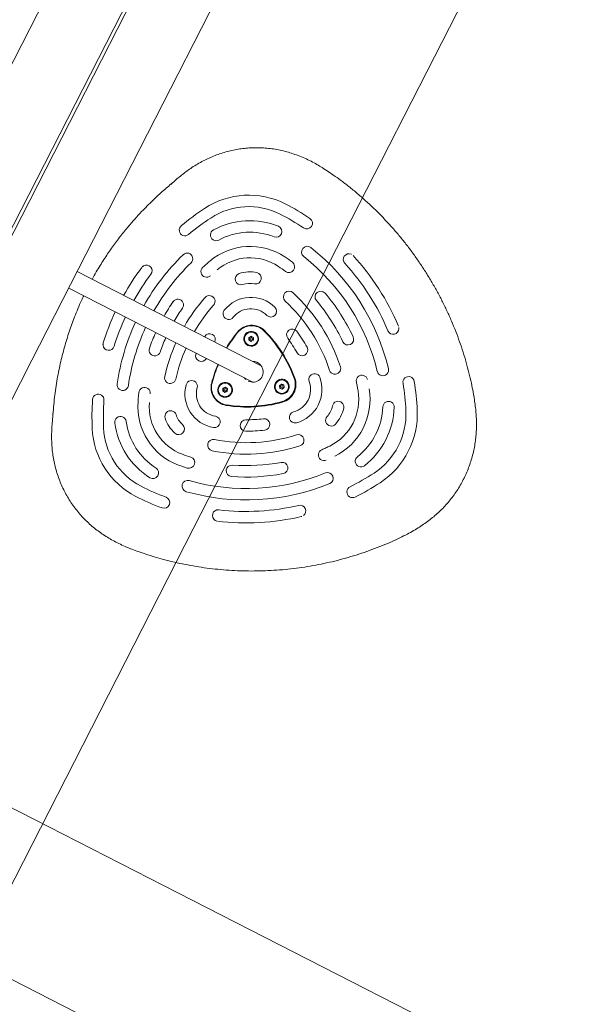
# Model space of a CAD drawing. Extents: x 5459245 to 5462690, y 5971016 to 5972523.
# Tile 99 of 136: x 5462452.238 to 5462452.728, y 5972211.534 to 5972212.391. Entities that reach past the tile are written whole.
import ezdxf

# ---------------------------------------------------------------- set-up
doc = ezdxf.new("R2010")
doc.units = 0
doc.layers.add('A_MAŁA ARCHITEKTURA', color=195, linetype='CONTINUOUS', lineweight=9)

# ---------------------------------------------------------------- blocks, each defined once
blk = doc.blocks.new('A$C43995eb0')
at = {"layer": 'A_MAŁA ARCHITEKTURA', "linetype": 'Continuous'}
for p, q in [((3380.14, 1209.52), (3380.14, 390.59)), ((3380.14, 390.59), (3380.14, 250.43)), ((3513.14, 250.43), (3513.14, 390.59)), ((2919.72, 331.46), (2919.72, 331.45)), ((2973.74, 331.46), (2973.74, 331.45)), ((2816.55, 272.38), (2816.55, 272.38)), ((2816.55, 272.38), (2816.56, 272.08)), ((2940.73, 270.8), (2940.73, 270.77)), ((2946.43, 273.02), (2944.6, 271.63)), ((2944.6, 271.63), (2944.9, 269.37)), ((2944.65, 271.67), (2944.9, 269.79)), ((2944.9, 269.79), (2944.9, 269.37)), ((2944.9, 269.79), (2947.03, 268.92)), ((2944.9, 269.37), (2947.03, 268.5)), ((2948.56, 272.15), (2946.43, 273.02)), ((2947.03, 268.92), (2948.81, 270.27)), ((2947.03, 268.5), (2948.86, 269.89)), ((2947.03, 268.92), (2947.03, 268.5)), ((2948.86, 269.89), (2948.56, 272.15)), ((2952.73, 270.77), (2952.73, 270.8)), ((3380.14, 250.43), (3380.14, 221.75)), ((2938.73, 246.5), (2938.73, 66.5)), ((2954.73, 66.5), (2954.73, 246.5)), ((2909.88, 230.68), (2909.88, 230.09)), ((2915.77, 228.27), (2915.77, 228.07)), ((2915.77, 228.07), (2915.77, 228.03)), ((2919.8, 229.22), (2919.74, 226.94)), ((2919.74, 226.94), (2921.7, 225.74)), ((2919.75, 227.35), (2921.7, 226.16)), ((2921.83, 230.31), (2919.8, 229.22)), ((2921.7, 226.16), (2923.73, 227.25)), ((2921.7, 225.74), (2923.73, 226.83)), ((2921.7, 226.16), (2921.7, 225.74)), ((2923.8, 229.11), (2921.83, 230.31)), ((2923.73, 227.25), (2923.79, 229.12)), ((2923.73, 226.83), (2923.8, 229.11)), ((2923.73, 227.25), (2923.73, 226.83)), ((2927.77, 228.03), (2927.77, 228.07)), ((2965.69, 228.07), (2965.69, 228.03)), ((2969.9, 229.46), (2969.54, 227.2)), ((2969.54, 227.2), (2971.34, 225.77)), ((2969.6, 227.58), (2971.34, 226.19)), ((2972.05, 230.28), (2969.9, 229.46)), ((2971.34, 226.19), (2973.49, 227.01)), ((2971.34, 225.77), (2973.49, 226.59)), ((2971.34, 226.19), (2971.34, 225.77)), ((2973.85, 228.85), (2972.05, 230.28)), ((2973.49, 227.01), (2973.79, 228.89)), ((2973.49, 226.59), (2973.85, 228.85)), ((2973.49, 227.01), (2973.49, 226.59)), ((2976.35, 224.36), (2975.4, 223.43)), ((2977.69, 228.07), (2977.68, 228.54)), ((2977.69, 228.03), (2977.69, 228.07)), ((2983.58, 230.09), (2983.58, 230.68)), ((2938.73, 191.12), (2938.42, 191.14)), ((2955.04, 191.14), (2954.73, 191.12)), ((2878.02, 165.23), (2878.02, 165.24)), ((3015.44, 165.23), (3015.44, 165.24)), ((2907.9, 115.73), (2909.32, 115.1)), ((2831.06, 105.9), (2830.82, 106)), ((3025.36, 66.5), (1143.94, 66.5)), ((3168.68, 66.5), (3025.36, 66.5)), ((2141.92, 1.5), (3151.35, 1.5)), ((2141.92, -1.5), (3151.35, -1.5)), ((1143.94, -66.5), (3025.36, -66.5))]:
    blk.add_line(p, q, dxfattribs=at)
at = {"layer": 'A_MAŁA ARCHITEKTURA'}
for q in [(2397.12, 258.38), (3692.12, 258.38)]:
    blk.add_line((3092.12, 258.38), q, dxfattribs=at)
at = {"layer": 'A_MAŁA ARCHITEKTURA', "linetype": 'Continuous', "flags": 128}
for points in [[(2953.23, 270.76), (2953.06, 269.28), (2952.54, 267.88), (2951.71, 266.63), (2950.61, 265.61), (2949.3, 264.86), (2947.86, 264.43), (2946.35, 264.35), (2944.87, 264.6), (2943.48, 265.2), (2942.27, 266.09), (2941.3, 267.23), (2940.62, 268.56), (2940.27, 270.01), (2940.27, 271.5), (2940.62, 272.96), (2941.3, 274.29), (2942.27, 275.43), (2943.48, 276.32), (2944.87, 276.91), (2946.35, 277.17), (2947.86, 277.08), (2949.3, 276.66), (2950.61, 275.91), (2951.71, 274.89), (2952.54, 273.64), (2953.06, 272.24), (2953.23, 270.76)], [(2816.56, 272.08), (2816.55, 272.33), (2816.55, 272.38)], [(2941.18, 273.07), (2940.79, 271.63), (2940.73, 270.8)], [(3076.91, 272.38), (3076.91, 272.33), (3076.9, 272.08)], [(2928.27, 228.03), (2928.09, 226.54), (2927.58, 225.14), (2926.75, 223.9), (2925.65, 222.87), (2924.34, 222.13), (2922.9, 221.7), (2921.39, 221.61), (2919.9, 221.87), (2918.52, 222.46), (2917.31, 223.35), (2916.34, 224.5), (2915.66, 225.83), (2915.31, 227.28), (2915.31, 228.77), (2915.66, 230.22), (2916.34, 231.56), (2917.31, 232.7), (2918.52, 233.59), (2919.9, 234.18), (2921.39, 234.44), (2922.9, 234.35), (2924.34, 233.92), (2925.65, 233.18), (2926.75, 232.15), (2927.58, 230.91), (2928.09, 229.51), (2928.27, 228.03)], [(2978.19, 228.03), (2978.02, 226.54), (2977.5, 225.14), (2976.67, 223.9), (2975.58, 222.87), (2974.27, 222.13), (2972.82, 221.7), (2971.32, 221.61), (2969.83, 221.87), (2968.44, 222.46), (2967.23, 223.35), (2966.26, 224.5), (2965.59, 225.83), (2965.24, 227.28), (2965.24, 228.77), (2965.59, 230.22), (2966.26, 231.56), (2967.23, 232.7), (2968.44, 233.59), (2969.83, 234.18), (2971.32, 234.44), (2972.82, 234.35), (2974.27, 233.92), (2975.58, 233.18), (2976.67, 232.15), (2977.5, 230.91), (2978.02, 229.51), (2978.19, 228.03)], [(2967.02, 231.79), (2966.23, 230.53), (2965.83, 229.32)], [(2916.65, 231.17), (2916.03, 229.82), (2915.79, 228.58)], [(2927.77, 228.07), (2927.75, 228.53), (2927.63, 229.35)], [(2965.79, 229.11), (2965.79, 229.11), (2965.69, 228.07)]]:
    blk.add_lwpolyline(points, dxfattribs=at)
at = {"layer": 'A_MAŁA ARCHITEKTURA', "linetype": 'Continuous'}
for centre, radius in [((2946.78, 270.8), 5.91), ((2921.81, 228.08), 5.92), ((2971.74, 228.08), 5.92)]:
    blk.add_circle(centre, radius, dxfattribs=at)
for centre, radius, start, end in [((2946.73, 322.77), 71.67, 60.32548, 119.67452), ((3017.92, 198.08), 215.25, 119.70694, 126.40694), ((2946.73, 322.99), 61.57, 60.32648, 119.67352), ((2875.54, 198.08), 215.25, 53.59306, 60.29306), ((2893.14, 367.35), 4.96, 126.83817, 307.27213), ((3017.96, 198.22), 205.24, 119.70694, 126.40694), ((2946.73, 303.92), 68.42, 65.32838, 114.67162), ((2875.5, 198.22), 205.24, 53.59306, 60.29306), ((3000.31, 367.36), 4.96, 232.86945, 53.02025), ((2920.25, 361.6), 4.95, 114.82144, 295.59607), ((2946.73, 304.15), 58.31, 65.32734, 114.67266), ((2973.2, 361.61), 4.95, 244.5169, 65.06559), ((3015.96, 200.48), 192.28, 130.70689, 168.70773), ((2893.85, 342.53), 4.97, 311.29409, 131.57973), ((2946.73, 294.74), 55.5, 53.50792, 126.49208), ((2999.62, 342.52), 4.97, 48.5666, 228.55959), ((2877.58, 200.53), 192.2, 11.28395, 49.30142), ((3015.54, 200.41), 211.9, 139.75928, 159.65534), ((3016.03, 200.55), 182.34, 130.69858, 168.71605), ((2857.59, 334.07), 4.99, 121.08076, 139.75507), ((2857.64, 334.13), 4.96, 320.31793, 116.95404), ((2910.5, 330.57), 4.97, 129.70823, 310.04762), ((2946.73, 294.96), 45.41, 53.5038, 126.4962), ((2982.95, 330.58), 4.97, 230.09741, 50.14675), ((2877.36, 200.51), 182.42, 11.29227, 49.29311), ((3035.82, 334.13), 4.96, 63.05656, 219.68218), ((3035.87, 334.08), 4.98, 40.23806, 57.3905), ((2877.92, 200.41), 211.9, 20.34466, 40.24072), ((3015.69, 200.44), 202.04, 139.75928, 159.65534), ((2940.17, 322.46), 4.95, 104.80207, 285.76398), ((2946.73, 297.92), 30.34, 75.06119, 104.93881), ((2953.28, 322.46), 4.95, 254.31036, 75.12358), ((2877.77, 200.44), 202.04, 20.34466, 40.24072), ((2946.73, 298.15), 20.23, 75.06119, 104.93881), ((2911.64, 304.81), 4.97, 315.84156, 135.96885), ((2981.83, 304.8), 4.97, 44.17882, 224.01078), ((3016.12, 200.52), 172.47, 142.1866, 157.22803), ((3016.27, 200.55), 162.61, 142.1866, 157.22803), ((3016.46, 200.59), 152.78, 135.1928, 164.22183), ((3016.61, 200.62), 142.93, 135.1928, 164.22183), ((2883.83, 303.25), 4.98, 322.90975, 142.78572), ((2946.73, 276.07), 30.22, 42.48932, 137.51068), ((2876.85, 200.62), 142.93, 15.77817, 44.8072), ((2877, 200.59), 152.78, 15.77817, 44.8072), ((3009.63, 303.24), 4.98, 37.35691, 216.94762), ((2877.19, 200.55), 162.61, 22.77197, 37.8134), ((2877.34, 200.52), 172.47, 22.77197, 37.8134), ((2928.16, 293.17), 4.97, 138.29118, 318.33154), ((2946.73, 276.25), 20.15, 42.49389, 137.50611), ((2965.29, 293.18), 4.97, 221.81536, 41.56193), ((3016.71, 200.63), 133.04, 146.15858, 153.25604), ((2910.37, 271.98), 4.98, 326.9137, 146.64926), ((3019.02, 199.87), 114.42, 137.3205, 162.09412), ((3019.02, 200.32), 113.93, 137.3205, 162.09412), ((3019.02, 199.71), 113.93, 137.3205, 162.09412), ((2946.73, 266.48), 16.12, 42.77757, 137.22243), ((2946.73, 266.95), 15.62, 42.77757, 137.22243), ((2946.73, 266.34), 15.62, 42.77757, 137.22243), ((2946.73, 270.72), 6, 0.46487, 179.53513), ((2946.73, 270.73), 6, 11.33597, 154.49627), ((2874.44, 200.32), 113.93, 17.90588, 42.6795), ((2874.44, 199.71), 113.93, 17.90588, 42.6795), ((2874.44, 199.87), 114.42, 17.90588, 42.6795), ((2983.09, 271.97), 4.98, 33.48674, 212.9503), ((2876.75, 200.63), 133.04, 26.74396, 33.84142), ((2821.56, 272.44), 5.01, 184.08809, 339.48799), ((2861.73, 265.41), 4.99, 158.0253, 337.40404), ((3016.86, 200.66), 123.19, 146.15858, 153.25604), ((2876.6, 200.66), 123.19, 26.74396, 33.84142), ((3031.73, 265.41), 4.99, 202.70048, 21.87019), ((3071.9, 272.44), 5.01, 200.5122, 355.89073), ((2902.39, 258.31), 4.99, 154.04666, 333.54552), ((2991.07, 258.32), 4.99, 206.57234, 25.83548), ((2946.75, 242.38), 8.98, 0.24234, 206.71656), ((2874.26, 240.84), 5, 165.00646, 344.2036), ((2946.54, 242.73), 8.81, 180.01168, 207.56474), ((2946.92, 242.73), 8.81, 332.44297, 359.98061), ((2946.92, 242.43), 8.81, 332.44297, 359.98061), ((3019.2, 240.85), 5, 195.87276, 14.91717), ((2832.31, 237.22), 5, 169.47148, 348.57628), ((2851.1, 228.85), 5, 351.02414, 170.10175), ((2916.13, 224.89), 29.62, 162.06101, 258.52436), ((2892.7, 232.45), 4.99, 342.59291, 161.84809), ((2925.21, 230.27), 15.81, 162.40839, 258.17699), ((2925.03, 230.7), 15.15, 162.11172, 179.99803), ((2925.21, 230.11), 15.32, 162.40839, 258.17699), ((2921.77, 227.98), 6, 0.50963, 179.49037), ((2921.76, 228.01), 5.99, 2.2729, 148.24913), ((2971.69, 227.98), 6, 0.46537, 179.53463), ((2971.69, 228), 6, 5.20046, 152.19325), ((2968.27, 230.1), 15.3, 281.76173, 17.6529), ((2968.27, 230.25), 15.79, 281.76173, 17.6529), ((2968.43, 230.7), 15.15, 0.00197, 17.88828), ((2977.3, 224.9), 29.64, 281.52119, 17.89343), ((3000.77, 232.45), 4.99, 18.23862, 197.32039), ((3042.36, 228.84), 5, 9.94655, 188.92755), ((3061.15, 237.23), 5, 191.47954, 10.4727), ((3013.78, 201.02), 210.03, 173.18918, 179.99978), ((2810.19, 225.31), 5, 353.82873, 172.86414), ((3014.01, 201.02), 200.26, 173.18918, 179.99978), ((3014.8, 201.01), 171.06, 170.34238, 173.0382), ((3015.03, 201.01), 161.28, 170.34238, 173.0382), ((2916.26, 224.88), 19.75, 162.08146, 258.50391), ((2925.24, 230.61), 15.85, 180.23396, 258.10966), ((2968.22, 230.62), 15.86, 281.91121, 359.74516), ((2977.2, 224.88), 19.75, 281.49609, 17.91854), ((2878.43, 201.01), 161.28, 6.9618, 9.65762), ((2878.66, 201.01), 171.06, 6.9618, 9.65762), ((3083.27, 225.31), 5, 7.17025, 186.13689), ((2879.45, 201.02), 200.26, 0.00022, 6.81082), ((2879.68, 201.02), 210.03, 0.00022, 6.81082), ((2898.9, 215.34), 54.27, 173.21732, 247.36805), ((2899.03, 215.32), 44.41, 173.21944, 247.36594), ((2946.72, 329.53), 117.38, 257.82525, 266.09529), ((2946.72, 329.37), 116.87, 257.82525, 266.07837), ((2946.74, 329.37), 116.87, 273.92163, 282.17475), ((2946.74, 329.53), 117.38, 273.90471, 282.17475), ((2994.43, 215.32), 44.41, 292.63406, 6.78056), ((2994.56, 215.34), 54.27, 292.63195, 6.78268), ((2828.8, 204.96), 5, 5.50982, 184.47264), ((2873.07, 207.48), 5, 15.20345, 194.23851), ((2896.78, 213.95), 29.57, 195.09332, 225.49205), ((2896.93, 213.92), 19.71, 195.09332, 225.49205), ((2996.53, 213.92), 19.71, 314.50795, 344.90668), ((3020.39, 207.49), 5, 345.68815, 164.86989), ((2996.68, 213.95), 29.57, 314.50795, 344.90668), ((3064.67, 204.96), 5, 355.50146, 174.51608), ((2873.75, 201.18), 70, 180.13011, 240.45527), ((2873.89, 201.16), 60.14, 180.13355, 240.45183), ((2890.3, 210.63), 66.76, 185.20355, 235.38182), ((2890.46, 210.61), 56.92, 185.21375, 235.37163), ((2879.58, 196.37), 4.97, 224.84738, 44.70373), ((2911.32, 200.69), 4.94, 257.39942, 78.27729), ((2938.69, 196.07), 4.94, 89.47476, 266.95539), ((2954.78, 196.07), 4.94, 273.03098, 90.53886), ((2982.14, 200.69), 4.94, 101.66253, 282.66076), ((3013.87, 196.36), 4.97, 135.14858, 315.30031), ((3003.04, 210.59), 56.88, 304.60905, 354.80558), ((3003.16, 210.63), 66.76, 304.61818, 354.79645), ((3019.59, 201.16), 60.13, 299.54026, 359.87437), ((3019.71, 201.18), 70, 299.54473, 359.86989), ((2909.31, 180.75), 4.95, 74.99068, 255.81899), ((2946.72, 327.59), 146.59, 255.73238, 266.87579), ((2946.74, 327.59), 146.59, 273.12421, 284.26762), ((2984.15, 180.75), 4.95, 284.10972, 105.08061), ((2887.35, 166.87), 4.95, 248.98521, 69.66484), ((2946.72, 327.82), 156.7, 255.73241, 267.07771), ((2946.74, 327.82), 156.7, 272.92229, 284.26759), ((3006.1, 166.87), 4.95, 110.23845, 291.1115), ((2855.25, 159.72), 4.96, 234.52714, 54.73792), ((3038.2, 159.72), 4.96, 125.12321, 305.61173), ((2924.57, 157.73), 4.94, 81.95821, 262.91251), ((2946.73, 328.14), 166.91, 262.60953, 267.25352), ((2946.73, 328.14), 166.91, 272.74648, 277.39047), ((2968.9, 157.73), 4.94, 277.04938, 98.0799), ((2946.3, 327.75), 205.97, 240.29284, 246.97697), ((2885.17, 146.66), 4.95, 70.53471, 251.25592), ((2946.71, 328.43), 186.96, 251.31498, 267.55368), ((2946.73, 328.37), 177.02, 262.60954, 267.4106), ((2946.73, 328.37), 177.02, 272.5894, 277.39046), ((2946.76, 328.4), 186.93, 272.44486, 288.68648), ((3008.3, 146.66), 4.95, 288.65358, 109.5558), ((2947.16, 327.75), 205.97, 293.02303, 299.70716), ((2946.28, 327.91), 216.02, 240.29284, 246.97697), ((2863.8, 133.63), 4.95, 246.18629, 66.78571), ((2946.7, 328.62), 197.04, 251.31354, 267.6809), ((2946.75, 328.66), 197.07, 272.32057, 288.68498), ((3029.66, 133.63), 4.95, 113.1071, 293.9209), ((2947.18, 327.91), 216.02, 293.02303, 299.70716), ((2910.62, 119.85), 4.94, 79.49906, 236.63694), ((2946.73, 329.05), 207.35, 260.22364, 267.79), ((2946.73, 329.05), 207.35, 272.21, 279.77636), ((2982.84, 119.85), 4.94, 303.37011, 100.50093), ((2946.73, 329.28), 217.46, 260.22365, 267.89288), ((2946.73, 329.28), 217.46, 272.10712, 279.77635)]:
    blk.add_arc(centre, radius, start, end, dxfattribs=at)
for points, knots in [([(3062.59, 105.78), (3063.58, 106.18), (3066.75, 107.46), (3071.46, 109.5), (3076.75, 112.02), (3081.43, 114.51), (3086.07, 117.31), (3090.69, 120.42), (3095.23, 123.87), (3099.61, 127.59), (3103.77, 131.55), (3107.7, 135.73), (3111.38, 140.12), (3114.79, 144.69), (3117.92, 149.44), (3120.77, 154.34), (3123.33, 159.39), (3125.57, 164.52), (3127.47, 169.67), (3129.06, 174.84), (3130.38, 180.1), (3131.43, 185.47), (3132.22, 190.96), (3132.73, 196.56), (3132.98, 202.26), (3132.94, 208.08), (3132.65, 213.63), (3132.12, 219.21), (3131.44, 225.15), (3130.46, 231.93), (3129.17, 239.48), (3127.48, 247.88), (3125.39, 256.91), (3122.9, 266.25), (3120.12, 275.45), (3117.04, 284.57), (3113.66, 293.61), (3109.98, 302.58), (3105.99, 311.47), (3101.7, 320.24), (3097.12, 328.89), (3092.26, 337.4), (3087.12, 345.76), (3081.73, 353.94), (3076.09, 361.9), (3070.21, 369.67), (3064.09, 377.24), (3057.73, 384.6), (3051.15, 391.72), (3044.35, 398.61), (3037.33, 405.27), (3030.37, 411.48), (3023.61, 417.12), (3017.33, 422.04), (3011.53, 426.3), (3006.16, 429.95), (3001.09, 433.09), (2996.08, 435.9), (2991.1, 438.39), (2986.11, 440.58), (2981.1, 442.49), (2975.91, 444.17), (2970.57, 445.59), (2965.07, 446.72), (2959.53, 447.56), (2953.92, 448.1), (2948.26, 448.33), (2942.57, 448.26), (2936.89, 447.88), (2931.22, 447.18), (2925.59, 446.18), (2920.02, 444.86), (2914.59, 443.26), (2909.37, 441.41), (2904.35, 439.32), (2899.45, 437), (2894.61, 434.42), (2889.82, 431.58), (2885.04, 428.47), (2880.18, 425.04), (2874.8, 421), (2868.64, 416.14), (2861.86, 410.43), (2854.91, 404.18), (2848.11, 397.64), (2841.45, 390.82), (2834.96, 383.72), (2828.64, 376.36), (2822.53, 368.76), (2816.66, 360.96), (2811.05, 352.97), (2805.7, 344.81), (2800.62, 336.48), (2795.81, 327.99), (2791.28, 319.35), (2787.04, 310.57), (2783.07, 301.66), (2779.4, 292.61), (2776.02, 283.45), (2772.93, 274.17), (2770.16, 264.82), (2767.7, 255.41), (2765.57, 245.99), (2763.87, 237.16), (2762.57, 229.15), (2761.65, 222.11), (2761, 215.79), (2760.56, 209.9), (2760.42, 204.11), (2760.58, 198.08), (2761.08, 191.96), (2761.91, 185.93), (2763.07, 180.04), (2764.54, 174.29), (2766.32, 168.71), (2768.4, 163.29), (2770.74, 158.11), (2773.34, 153.17), (2776.15, 148.47), (2779.21, 143.94), (2782.54, 139.56), (2786.13, 135.34), (2789.97, 131.29), (2794.06, 127.43), (2798.37, 123.77), (2802.9, 120.34), (2807.63, 117.15), (2812.37, 114.32), (2817.03, 111.85), (2821.56, 109.7), (2826.26, 107.66), (2830.39, 105.93), (2833.06, 104.9), (2834.01, 104.53)], [0, 0, 0, 0, 0.003467, 0.011134, 0.016788, 0.022515, 0.028337, 0.034361, 0.04058, 0.046796, 0.053005, 0.0592, 0.065378, 0.071536, 0.077672, 0.083786, 0.089877, 0.095993, 0.101855, 0.107642, 0.113478, 0.119373, 0.125341, 0.131393, 0.137545, 0.143808, 0.150193, 0.155486, 0.161949, 0.169527, 0.177699, 0.186792, 0.197365, 0.207769, 0.218175, 0.228592, 0.239037, 0.249521, 0.260112, 0.270679, 0.281266, 0.291898, 0.302548, 0.313177, 0.32373, 0.334272, 0.344851, 0.355386, 0.365892, 0.376381, 0.386824, 0.397381, 0.406689, 0.415421, 0.423334, 0.430123, 0.436571, 0.442767, 0.448779, 0.454658, 0.46044, 0.46615, 0.472315, 0.478285, 0.484335, 0.490411, 0.496511, 0.502633, 0.508773, 0.514929, 0.521095, 0.527266, 0.533437, 0.539386, 0.545205, 0.551066, 0.556989, 0.56301, 0.569176, 0.575567, 0.582402, 0.59106, 0.601095, 0.611221, 0.621448, 0.631774, 0.642193, 0.652707, 0.663307, 0.673892, 0.684471, 0.695044, 0.705613, 0.71618, 0.726746, 0.737312, 0.74788, 0.758452, 0.769027, 0.779612, 0.790219, 0.800703, 0.811163, 0.821566, 0.829903, 0.837494, 0.844571, 0.850439, 0.856594, 0.863283, 0.869911, 0.876462, 0.882933, 0.889325, 0.89564, 0.901883, 0.908068, 0.914052, 0.919908, 0.925804, 0.931743, 0.937725, 0.943753, 0.949824, 0.955936, 0.962083, 0.96826, 0.974418, 0.979989, 0.985378, 0.990719, 0.996698, 1, 1, 1, 1]), ([(2913.69, 326.76), (2914.67, 327.54), (2916.65, 329.14), (2918.69, 330.67), (2919.72, 331.45)], [0, 0, 0, 0, 0.4933593, 1, 1, 1, 1]), ([(2973.74, 331.45), (2974.75, 330.69), (2976.79, 329.16), (2978.77, 327.57), (2979.77, 326.76)], [0, 0, 0, 0, 0.49336, 1, 1, 1, 1]), ([(2944.9, 269.79), (2944.9, 269.79), (2944.91, 269.8), (2944.94, 269.82), (2945.01, 269.88), (2945.21, 270.03), (2945.79, 270.48), (2946.33, 270.89), (2946.73, 271.2)], [0, 0, 0, 0, 0.009373, 0.022165, 0.050109, 0.125336, 0.342875, 1, 1, 1, 1]), ([(2944.97, 271.91), (2945.08, 271.87), (2945.67, 271.63), (2946.26, 271.39), (2946.73, 271.2)], [0, 0, 0, 0, 0.199673, 1, 1, 1, 1]), ([(2946.73, 271.2), (2946.65, 271.79), (2946.57, 272.4), (2946.49, 272.98), (2946.49, 273)], [0, 0, 0, 0, 0.9808195, 1, 1, 1, 1]), ([(2948.19, 272.3), (2948.11, 272.24), (2947.62, 271.88), (2947.13, 271.51), (2946.73, 271.2)], [0, 0, 0, 0, 0.170293, 1, 1, 1, 1]), ([(2948.8, 270.34), (2948.79, 270.34), (2948.73, 270.37), (2948.51, 270.47), (2947.83, 270.75), (2947.2, 271.01), (2946.73, 271.2)], [0, 0, 0, 0, 0.018418, 0.096155, 0.320951, 1, 1, 1, 1]), ([(2947.03, 268.92), (2947.03, 268.92), (2947.03, 268.94), (2947.03, 268.97), (2947.02, 269.06), (2946.98, 269.31), (2946.89, 270.04), (2946.8, 270.7), (2946.73, 271.2)], [0, 0, 0, 0, 0.009373, 0.022165, 0.050109, 0.125336, 0.342875, 1, 1, 1, 1]), ([(3076.9, 272.08), (3076.89, 272.64), (3076.87, 273.32), (3076.65, 273.96), (3076.6, 274.08)], [0, 0, 0, 0, 0.817525, 1, 1, 1, 1]), ([(2919.74, 227.36), (2919.74, 227.36), (2919.75, 227.37), (2919.78, 227.39), (2919.86, 227.43), (2920.08, 227.55), (2920.72, 227.91), (2921.32, 228.23), (2921.77, 228.47)], [0, 0, 0, 0, 0.009373, 0.022165, 0.050109, 0.125336, 0.342875, 1, 1, 1, 1]), ([(2920.18, 229.42), (2920.27, 229.37), (2920.8, 229.06), (2921.33, 228.73), (2921.77, 228.47)], [0, 0, 0, 0, 0.1805645, 1, 1, 1, 1]), ([(2921.7, 226.16), (2921.7, 226.17), (2921.7, 226.18), (2921.7, 226.22), (2921.71, 226.31), (2921.71, 226.56), (2921.73, 227.29), (2921.75, 227.96), (2921.77, 228.47)], [0, 0, 0, 0, 0.009373, 0.022165, 0.050109, 0.125336, 0.342875, 1, 1, 1, 1]), ([(2921.77, 228.47), (2921.78, 229.07), (2921.8, 229.69), (2921.82, 230.28), (2921.82, 230.3)], [0, 0, 0, 0, 0.966369, 1, 1, 1, 1]), ([(2923.42, 229.34), (2923.32, 229.29), (2922.77, 229), (2922.22, 228.71), (2921.77, 228.47)], [0, 0, 0, 0, 0.186718, 1, 1, 1, 1]), ([(2923.73, 227.25), (2923.73, 227.25), (2923.72, 227.26), (2923.69, 227.28), (2923.62, 227.33), (2923.41, 227.46), (2922.78, 227.85), (2922.2, 228.2), (2921.77, 228.47)], [0, 0, 0, 0, 0.009373, 0.022165, 0.050109, 0.125336, 0.342875, 1, 1, 1, 1]), ([(2969.61, 227.66), (2969.62, 227.66), (2969.68, 227.69), (2969.9, 227.77), (2970.58, 228.04), (2971.22, 228.29), (2971.69, 228.47)], [0, 0, 0, 0, 0.013098, 0.091256, 0.317271, 1, 1, 1, 1]), ([(2970.26, 229.6), (2970.34, 229.54), (2970.82, 229.17), (2971.3, 228.78), (2971.69, 228.47)], [0, 0, 0, 0, 0.168281, 1, 1, 1, 1]), ([(2971.34, 226.19), (2971.34, 226.2), (2971.34, 226.21), (2971.35, 226.25), (2971.36, 226.34), (2971.4, 226.58), (2971.51, 227.31), (2971.62, 227.97), (2971.69, 228.47)], [0, 0, 0, 0, 0.009373, 0.022165, 0.050109, 0.125336, 0.342875, 1, 1, 1, 1]), ([(2971.69, 228.47), (2971.79, 229.06), (2971.88, 229.67), (2971.98, 230.27), (2971.98, 230.29)], [0, 0, 0, 0, 0.963739, 1, 1, 1, 1]), ([(2973.48, 229.14), (2973.36, 229.1), (2972.77, 228.88), (2972.17, 228.65), (2971.69, 228.47)], [0, 0, 0, 0, 0.202763, 1, 1, 1, 1]), ([(2973.49, 227.01), (2973.49, 227.02), (2973.48, 227.03), (2973.45, 227.05), (2973.38, 227.11), (2973.19, 227.27), (2972.62, 227.73), (2972.09, 228.15), (2971.69, 228.47)], [0, 0, 0, 0, 0.009373, 0.022165, 0.050109, 0.125336, 0.342875, 1, 1, 1, 1]), ([(2878.02, 165.23), (2879.23, 164.73), (2881.73, 163.69), (2884.27, 162.74), (2885.58, 162.24)], [0, 0, 0, 0, 0.481891, 1, 1, 1, 1]), ([(3007.88, 162.24), (3009.1, 162.7), (3011.64, 163.65), (3014.14, 164.69), (3015.44, 165.23)], [0, 0, 0, 0, 0.4818908, 1, 1, 1, 1]), ([(2908.17, 115.59), (2908.36, 115.48), (2908.86, 115.17), (2909.44, 115.04), (2909.8, 114.97)], [0, 0, 0, 0, 0.368173, 1, 1, 1, 1]), ([(2983.66, 114.98), (2984.21, 115.12), (2984.88, 115.3), (2985.46, 115.66), (2985.56, 115.73)], [0, 0, 0, 0, 0.817516, 1, 1, 1, 1]), ([(2983.66, 114.97), (2983.9, 115.01), (2984.48, 115.13), (2985, 115.42), (2985.3, 115.58)], [0, 0, 0, 0, 0.4128147, 1, 1, 1, 1]), ([(2830.77, 105.88), (2834.35, 104.35), (2841.81, 101.15), (2853.8, 96.76), (2865.02, 93.16), (2875.43, 90.26), (2884.98, 87.92), (2895.62, 85.71), (2906.99, 83.81), (2919, 82.36), (2929.57, 81.45), (2936.26, 81.29), (2938.73, 81.23)], [0, 0, 0, 0, 0.104993, 0.219278, 0.343316, 0.422012, 0.510044, 0.607706, 0.714644, 0.820027, 0.933406, 1, 1, 1, 1]), ([(2954.73, 81.22), (2956.29, 81.24), (2963.03, 81.33), (2974.27, 82.28), (2988.6, 84.04), (3002.57, 86.52), (3017.01, 89.82), (3031.92, 94.1), (3047.29, 99.35), (3057.48, 103.67), (3062.69, 105.88)], [0, 0, 0, 0, 0.041968, 0.181453, 0.303309, 0.430387, 0.563093, 0.701961, 0.847672, 1, 1, 1, 1]), ([(3058.41, 104.12), (3058.84, 104.28), (3059.74, 104.61), (3060.63, 104.98), (3061.11, 105.18)], [0, 0, 0, 0, 0.468654, 1, 1, 1, 1])]:
    blk.add_open_spline(points, degree=3, knots=knots, dxfattribs=at)

msp = doc.modelspace()

# ---------------------------------------------------------------- block references
at = {"layer": 'A_MAŁA ARCHITEKTURA', "xscale": 0.001, "yscale": 0.001, "zscale": 0.001, "rotation": 242.9301705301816}
msp.add_blockref('A$C43995eb0', (5462453.5658, 5972214.81866), dxfattribs=at)

doc.saveas('drawing.dxf')
